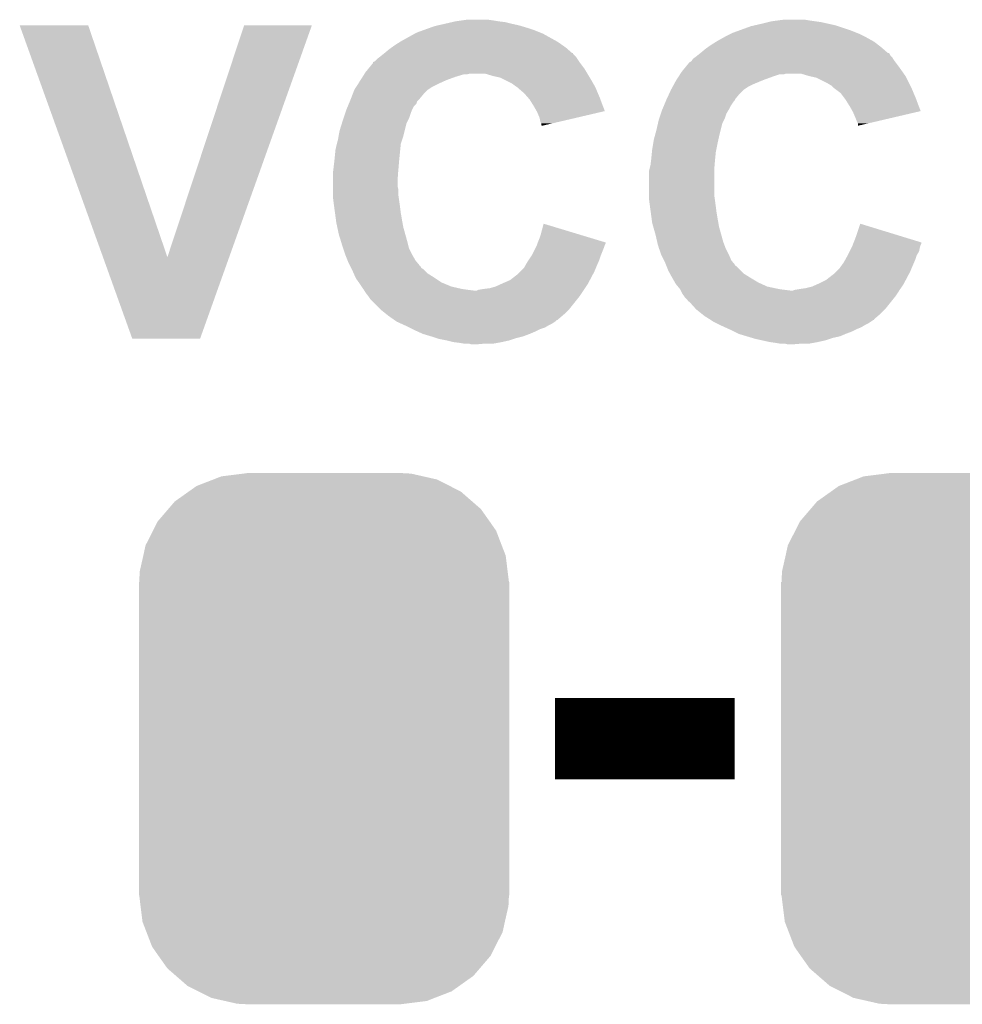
# Model space of a CAD drawing. Extents: x -0.05 to 0.95, y -0.15 to 1.54.
# Tile 6 of 35: x 0.18 to 0.3, y 0.35 to 0.48. Entities that reach past the tile are written whole.
import ezdxf

# ---------------------------------------------------------------- set-up
doc = ezdxf.new("R2010")
doc.units = 0
doc.layers.get('0').update_dxf_attribs({"linetype": 'CONTINUOUS'})
doc.layers.add('STEP_DOWN_13_CLICK_V101_GTO', color=14, linetype='CONTINUOUS')
doc.layers.add('STEP_DOWN_13_CLICK_V101_GTS', color=12, linetype='CONTINUOUS')

# ---------------------------------------------------------------- blocks, each defined once
blk = doc.blocks.new('CUSTOM_72')
for points in [[(-0.01563, 0.03096), (-0.01356, 0.03176), (0.01541, 0.03096), (0.01383, 0.03176)], [(-0.01356, 0.03176), (-0.01259, 0.03214), (0.01383, 0.03176), (0.01215, 0.03214)], [(-0.01259, 0.03214), (-0.00989, 0.03248), (0.01215, 0.03214), (0.01065, 0.03248)], [(-0.00989, 0.03248), (-0.00935, 0.03255), (0.01065, 0.03248), (0.00935, 0.03255)], [(-0.01829, 0.02907), (-0.01657, 0.03029), (0.01814, 0.02907), (0.01674, 0.03029)], [(-0.01657, 0.03029), (-0.01563, 0.03096), (0.01674, 0.03029), (0.01541, 0.03096)], [(-0.01908, 0.02815), (-0.01829, 0.02907), (0.0192, 0.02815), (0.01814, 0.02907)], [(-0.02041, 0.0266), (-0.01908, 0.02815), (0.0203, 0.0266), (0.0192, 0.02815)], [(-0.02097, 0.02548), (-0.02041, 0.0266), (0.02108, 0.02548), (0.0203, 0.0266)], [(-0.02188, 0.02368), (-0.02097, 0.02548), (0.02177, 0.02368), (0.02108, 0.02548)], [(-0.02215, 0.02244), (-0.02188, 0.02368), (0.02225, 0.02244), (0.02177, 0.02368)], [(-0.02259, 0.0205), (-0.02215, 0.02244), (0.02249, 0.0205), (0.02225, 0.02244)], [(-0.02265, 0.0192), (-0.02259, 0.0205), (0.02265, 0.0192), (0.02249, 0.0205)], [(-0.0227, -0.0192), (-0.0227, 0.0192), (0.0227, -0.0192), (0.0227, 0.0192)], [(-0.02249, -0.0205), (-0.02265, -0.0192), (0.02259, -0.0205), (0.02265, -0.0192)], [(-0.02225, -0.02244), (-0.02249, -0.0205), (0.02215, -0.02244), (0.02259, -0.0205)], [(-0.02177, -0.02368), (-0.02225, -0.02244), (0.02188, -0.02368), (0.02215, -0.02244)], [(-0.02108, -0.02548), (-0.02177, -0.02368), (0.02097, -0.02548), (0.02188, -0.02368)], [(-0.0203, -0.0266), (-0.02108, -0.02548), (0.02041, -0.0266), (0.02097, -0.02548)], [(-0.0192, -0.02815), (-0.0203, -0.0266), (0.01908, -0.02815), (0.02041, -0.0266)], [(-0.01814, -0.02907), (-0.0192, -0.02815), (0.01829, -0.02907), (0.01908, -0.02815)], [(-0.01674, -0.03029), (-0.01814, -0.02907), (0.01657, -0.03029), (0.01829, -0.02907)], [(-0.01541, -0.03096), (-0.01674, -0.03029), (0.01563, -0.03096), (0.01657, -0.03029)], [(-0.01383, -0.03176), (-0.01541, -0.03096), (0.01356, -0.03176), (0.01563, -0.03096)], [(-0.01215, -0.03214), (-0.01383, -0.03176), (0.01259, -0.03214), (0.01356, -0.03176)], [(-0.01065, -0.03248), (-0.01215, -0.03214), (0.00989, -0.03248), (0.01259, -0.03214)], [(-0.00935, -0.03255), (-0.01065, -0.03248), (0.00935, -0.03255), (0.00989, -0.03248)]]:
    blk.add_solid(points)

msp = doc.modelspace()

# ---------------------------------------------------------------- linework, layer by layer
at = {"layer": 'STEP_DOWN_13_CLICK_V101_GTO', "const_width": 0.01}
msp.add_lwpolyline([(0.2496, 0.387), (0.2716, 0.387)], dxfattribs=at)
at = {"layer": 'STEP_DOWN_13_CLICK_V101_GTO'}
for points in [[(0.19421, 0.446), (0.184, 0.4744), (0.2021, 0.446), (0.1924, 0.4744)], [(0.184, 0.4744), (0.184, 0.4744), (0.1924, 0.4744), (0.184, 0.4744)], [(0.2021, 0.446), (0.2115, 0.4744), (0.20967, 0.446), (0.2198, 0.4744)], [(0.2115, 0.4744), (0.2115, 0.4744), (0.2198, 0.4744), (0.2115, 0.4744)], [(0.23425, 0.4741), (0.2348, 0.4743), (0.2462, 0.4741), (0.24553, 0.4743)], [(0.2348, 0.4743), (0.23523, 0.4744), (0.24553, 0.4743), (0.2452, 0.4744)], [(0.23523, 0.4744), (0.2361, 0.4746), (0.2452, 0.4744), (0.2443, 0.4746)], [(0.2361, 0.4746), (0.23697, 0.4748), (0.2443, 0.4746), (0.2435, 0.4748)], [(0.23697, 0.4748), (0.2374, 0.4749), (0.2435, 0.4748), (0.2427, 0.4749)], [(0.2374, 0.4749), (0.2381, 0.475), (0.2427, 0.4749), (0.2421, 0.475)], [(0.2381, 0.475), (0.2388, 0.4751), (0.2421, 0.475), (0.2414, 0.4751)], [(0.27222, 0.4738), (0.2736, 0.4743), (0.2858, 0.4738), (0.2843, 0.4743)], [(0.2736, 0.4743), (0.27403, 0.4744), (0.2843, 0.4743), (0.284, 0.4744)], [(0.27403, 0.4744), (0.2749, 0.4746), (0.284, 0.4744), (0.2831, 0.4746)], [(0.2749, 0.4746), (0.2757, 0.4748), (0.2831, 0.4746), (0.2822, 0.4748)], [(0.2757, 0.4748), (0.2761, 0.4749), (0.2822, 0.4748), (0.2815, 0.4749)], [(0.2761, 0.4749), (0.27685, 0.475), (0.2815, 0.4749), (0.2808, 0.475)], [(0.27685, 0.475), (0.2776, 0.4751), (0.2808, 0.475), (0.2802, 0.4751)], [(0.2308, 0.4725), (0.23242, 0.4734), (0.24972, 0.4725), (0.2481, 0.4734)], [(0.23242, 0.4734), (0.2326, 0.4735), (0.2481, 0.4734), (0.24785, 0.4735)], [(0.2326, 0.4735), (0.23342, 0.4738), (0.24785, 0.4735), (0.2471, 0.4738)], [(0.23342, 0.4738), (0.23425, 0.4741), (0.2471, 0.4738), (0.2462, 0.4741)], [(0.27022, 0.4729), (0.2704, 0.473), (0.2878, 0.4729), (0.2876, 0.473)], [(0.2704, 0.473), (0.2712, 0.4734), (0.2876, 0.473), (0.2868, 0.4734)], [(0.2712, 0.4734), (0.2714, 0.4735), (0.2868, 0.4734), (0.28655, 0.4735)], [(0.2714, 0.4735), (0.27222, 0.4738), (0.28655, 0.4735), (0.2858, 0.4738)], [(0.22958, 0.4717), (0.23, 0.472), (0.2509, 0.4717), (0.25047, 0.472)], [(0.23, 0.472), (0.23064, 0.4724), (0.25047, 0.472), (0.2499, 0.4724)], [(0.23064, 0.4724), (0.2308, 0.4725), (0.2499, 0.4724), (0.24972, 0.4725)], [(0.26828, 0.4717), (0.2687, 0.472), (0.2896, 0.4717), (0.28921, 0.472)], [(0.2687, 0.472), (0.26934, 0.4724), (0.28921, 0.472), (0.2887, 0.4724)], [(0.26934, 0.4724), (0.2695, 0.4725), (0.2887, 0.4724), (0.28852, 0.4725)], [(0.2695, 0.4725), (0.27022, 0.4729), (0.28852, 0.4725), (0.2878, 0.4729)], [(0.22807, 0.4705), (0.2282, 0.4706), (0.2522, 0.4705), (0.2521, 0.4706)], [(0.2282, 0.4706), (0.22857, 0.4709), (0.2521, 0.4706), (0.2518, 0.4709)], [(0.22857, 0.4709), (0.2287, 0.471), (0.2518, 0.4709), (0.2518, 0.471)], [(0.2287, 0.471), (0.2293, 0.4715), (0.2517, 0.471), (0.25113, 0.4715)], [(0.2287, 0.471), (0.2287, 0.471), (0.2518, 0.471), (0.2517, 0.471)], [(0.2293, 0.4715), (0.22958, 0.4717), (0.25113, 0.4715), (0.2509, 0.4717)], [(0.26677, 0.4705), (0.2669, 0.4706), (0.2909, 0.4705), (0.2908, 0.4706)], [(0.2669, 0.4706), (0.26703, 0.4707), (0.2908, 0.4706), (0.2907, 0.4707)], [(0.26703, 0.4707), (0.26727, 0.4709), (0.2907, 0.4707), (0.2906, 0.4709)], [(0.26727, 0.4709), (0.2674, 0.471), (0.2906, 0.4709), (0.2905, 0.471)], [(0.2674, 0.471), (0.268, 0.4715), (0.2904, 0.471), (0.28983, 0.4715)], [(0.2674, 0.471), (0.2674, 0.471), (0.2905, 0.471), (0.2904, 0.471)], [(0.268, 0.4715), (0.26828, 0.4717), (0.28983, 0.4715), (0.2896, 0.4717)], [(0.22673, 0.4691), (0.2273, 0.4698), (0.2532, 0.4691), (0.25267, 0.4698)], [(0.2273, 0.4699), (0.2275, 0.47), (0.2526, 0.4699), (0.25253, 0.47)], [(0.2273, 0.4698), (0.2273, 0.4699), (0.25267, 0.4698), (0.2526, 0.4699)], [(0.2275, 0.47), (0.2278, 0.4703), (0.25253, 0.47), (0.25233, 0.4703)], [(0.2278, 0.4703), (0.22807, 0.4705), (0.25233, 0.4703), (0.2522, 0.4705)], [(0.26543, 0.4691), (0.266, 0.4698), (0.2919, 0.4691), (0.29138, 0.4698)], [(0.266, 0.4698), (0.2661, 0.4699), (0.29138, 0.4698), (0.2913, 0.4699)], [(0.2661, 0.4699), (0.2663, 0.47), (0.2913, 0.4699), (0.29123, 0.47)], [(0.2663, 0.47), (0.2665, 0.4703), (0.29123, 0.47), (0.29103, 0.4703)], [(0.2665, 0.4703), (0.26677, 0.4705), (0.29103, 0.4703), (0.2909, 0.4705)], [(0.22602, 0.4681), (0.22621, 0.4684), (0.2374, 0.4681), (0.2384, 0.4684)], [(0.22621, 0.4684), (0.22627, 0.4685), (0.2388, 0.4684), (0.2392, 0.4685)], [(0.22627, 0.4685), (0.2264, 0.4687), (0.25356, 0.4685), (0.25344, 0.4687)], [(0.2264, 0.4687), (0.22673, 0.4691), (0.25344, 0.4687), (0.2532, 0.4691)], [(0.242, 0.4682), (0.241, 0.4685), (0.25374, 0.4682), (0.25356, 0.4685)], [(0.24245, 0.4681), (0.242, 0.4682), (0.2538, 0.4681), (0.25374, 0.4682)], [(0.26472, 0.4681), (0.26491, 0.4684), (0.2762, 0.4681), (0.2771, 0.4684)], [(0.26491, 0.4684), (0.26497, 0.4685), (0.2776, 0.4684), (0.2779, 0.4685)], [(0.26491, 0.4684), (0.26491, 0.4684), (0.2771, 0.4684), (0.2776, 0.4684)], [(0.26497, 0.4685), (0.2651, 0.4687), (0.29232, 0.4685), (0.29218, 0.4687)], [(0.26497, 0.4685), (0.26497, 0.4685), (0.2779, 0.4685), (0.2797, 0.4685)], [(0.2651, 0.4687), (0.26543, 0.4691), (0.29218, 0.4687), (0.2919, 0.4691)], [(0.2807, 0.4682), (0.2797, 0.4685), (0.29253, 0.4682), (0.29232, 0.4685)], [(0.28115, 0.4681), (0.2807, 0.4682), (0.2926, 0.4681), (0.29253, 0.4682)], [(0.22525, 0.4669), (0.22545, 0.4672), (0.2346, 0.4669), (0.2352, 0.4672)], [(0.22545, 0.4672), (0.22576, 0.4677), (0.2352, 0.4672), (0.2363, 0.4677)], [(0.22576, 0.4677), (0.22602, 0.4681), (0.2363, 0.4677), (0.2374, 0.4681)], [(0.2429, 0.468), (0.24245, 0.4681), (0.25386, 0.468), (0.2538, 0.4681)], [(0.2443, 0.4673), (0.2429, 0.468), (0.25427, 0.4673), (0.25386, 0.468)], [(0.2447, 0.467), (0.2443, 0.4673), (0.25444, 0.467), (0.25427, 0.4673)], [(0.24485, 0.4669), (0.2447, 0.467), (0.2545, 0.4669), (0.25444, 0.467)], [(0.26402, 0.4669), (0.26418, 0.4672), (0.2733, 0.4669), (0.2739, 0.4672)], [(0.26418, 0.4672), (0.2644, 0.4676), (0.2739, 0.4672), (0.27486, 0.4676)], [(0.2644, 0.4676), (0.26446, 0.4677), (0.27486, 0.4676), (0.2751, 0.4677)], [(0.26446, 0.4677), (0.26472, 0.4681), (0.2751, 0.4677), (0.2762, 0.4681)], [(0.2816, 0.468), (0.28115, 0.4681), (0.29265, 0.468), (0.2926, 0.4681)], [(0.283, 0.4673), (0.2816, 0.468), (0.293, 0.4673), (0.29265, 0.468)], [(0.2835, 0.467), (0.283, 0.4673), (0.29315, 0.467), (0.293, 0.4673)], [(0.2836, 0.4669), (0.2835, 0.467), (0.2932, 0.4669), (0.29315, 0.467)], [(0.22458, 0.4654), (0.22481, 0.466), (0.233, 0.4654), (0.2335, 0.466)], [(0.22481, 0.466), (0.225, 0.4665), (0.2335, 0.466), (0.234, 0.4665)], [(0.225, 0.4665), (0.22525, 0.4669), (0.234, 0.4665), (0.2346, 0.4669)], [(0.245, 0.4668), (0.24485, 0.4669), (0.25454, 0.4668), (0.2545, 0.4669)], [(0.2451, 0.4667), (0.245, 0.4668), (0.25459, 0.4667), (0.25454, 0.4668)], [(0.2458, 0.4661), (0.2451, 0.4667), (0.25484, 0.4661), (0.25459, 0.4667)], [(0.24633, 0.4655), (0.2458, 0.4661), (0.2551, 0.4655), (0.25484, 0.4661)], [(0.26329, 0.4654), (0.26357, 0.466), (0.2717, 0.4654), (0.2722, 0.466)], [(0.26357, 0.466), (0.2638, 0.4665), (0.2722, 0.466), (0.2727, 0.4665)], [(0.2638, 0.4665), (0.26402, 0.4669), (0.2727, 0.4665), (0.2733, 0.4669)], [(0.2838, 0.4667), (0.2836, 0.4669), (0.29329, 0.4667), (0.2932, 0.4669)], [(0.2846, 0.4661), (0.2838, 0.4667), (0.29354, 0.4661), (0.29329, 0.4667)], [(0.28505, 0.4655), (0.2846, 0.4661), (0.2938, 0.4655), (0.29354, 0.4661)], [(0.22421, 0.4645), (0.22433, 0.4648), (0.2323, 0.4645), (0.2326, 0.4648)], [(0.22433, 0.4648), (0.22446, 0.4651), (0.2326, 0.4648), (0.2327, 0.4651)], [(0.22446, 0.4651), (0.2245, 0.4652), (0.2327, 0.4651), (0.2328, 0.4652)], [(0.2245, 0.4652), (0.22458, 0.4654), (0.2328, 0.4652), (0.233, 0.4654)], [(0.2465, 0.4653), (0.24633, 0.4655), (0.25517, 0.4653), (0.2551, 0.4655)], [(0.247, 0.4645), (0.2465, 0.4653), (0.25547, 0.4645), (0.25517, 0.4653)], [(0.26291, 0.4645), (0.26316, 0.4651), (0.2711, 0.4645), (0.2715, 0.4651)], [(0.26316, 0.4651), (0.2632, 0.4652), (0.2715, 0.4651), (0.2716, 0.4652)], [(0.2632, 0.4652), (0.26329, 0.4654), (0.2716, 0.4652), (0.2717, 0.4654)], [(0.2852, 0.4653), (0.28505, 0.4655), (0.29387, 0.4653), (0.2938, 0.4655)], [(0.2857, 0.4645), (0.2852, 0.4653), (0.29417, 0.4645), (0.29387, 0.4653)], [(0.22367, 0.463), (0.22387, 0.4636), (0.2317, 0.463), (0.2319, 0.4636)], [(0.22387, 0.4636), (0.224, 0.464), (0.2319, 0.4636), (0.23206, 0.464)], [(0.224, 0.464), (0.22404, 0.4641), (0.23206, 0.464), (0.2321, 0.4641)], [(0.22404, 0.4641), (0.22421, 0.4645), (0.2321, 0.4641), (0.2323, 0.4645)], [(0.24734, 0.4639), (0.247, 0.4645), (0.2557, 0.4639), (0.25547, 0.4645)], [(0.2474, 0.4638), (0.24734, 0.4639), (0.25527, 0.4638), (0.2557, 0.4639)], [(0.2477, 0.4631), (0.2474, 0.4638), (0.25228, 0.4631), (0.25527, 0.4638)], [(0.26237, 0.463), (0.26257, 0.4636), (0.2704, 0.463), (0.2706, 0.4636)], [(0.26257, 0.4636), (0.2627, 0.464), (0.2706, 0.4636), (0.27084, 0.464)], [(0.2627, 0.464), (0.26274, 0.4641), (0.27084, 0.464), (0.2709, 0.4641)], [(0.26274, 0.4641), (0.26291, 0.4645), (0.2709, 0.4641), (0.2711, 0.4645)], [(0.28604, 0.4639), (0.2857, 0.4645), (0.2944, 0.4639), (0.29417, 0.4645)], [(0.2861, 0.4638), (0.28604, 0.4639), (0.29397, 0.4638), (0.2944, 0.4639)], [(0.2864, 0.4631), (0.2861, 0.4638), (0.29098, 0.4631), (0.29397, 0.4638)], [(0.2232, 0.4615), (0.22348, 0.4624), (0.23117, 0.4615), (0.2314, 0.4624)], [(0.22348, 0.4624), (0.2236, 0.4628), (0.2314, 0.4624), (0.2316, 0.4628)], [(0.2236, 0.4628), (0.22367, 0.463), (0.2316, 0.4628), (0.2317, 0.463)], [(0.2478, 0.4626), (0.2477, 0.4631), (0.25014, 0.4626), (0.25228, 0.4631)], [(0.2479, 0.4624), (0.2478, 0.4626), (0.24928, 0.4624), (0.25014, 0.4626)], [(0.2479, 0.4622), (0.2479, 0.4624), (0.24843, 0.4622), (0.24928, 0.4624)], [(0.248, 0.4621), (0.2479, 0.4622), (0.248, 0.4621), (0.24843, 0.4622)], [(0.262, 0.4615), (0.26221, 0.4624), (0.26987, 0.4615), (0.2701, 0.4624)], [(0.26221, 0.4624), (0.2623, 0.4628), (0.2701, 0.4624), (0.2703, 0.4628)], [(0.2623, 0.4628), (0.26237, 0.463), (0.2703, 0.4628), (0.2704, 0.463)], [(0.2866, 0.4626), (0.2864, 0.4631), (0.28884, 0.4626), (0.29098, 0.4631)], [(0.2867, 0.4624), (0.2866, 0.4626), (0.28798, 0.4624), (0.28884, 0.4626)], [(0.2867, 0.4621), (0.2867, 0.4624), (0.2867, 0.4621), (0.28798, 0.4624)], [(0.22307, 0.4608), (0.2232, 0.4615), (0.231, 0.4608), (0.23117, 0.4615)], [(0.26181, 0.4608), (0.262, 0.4615), (0.2697, 0.4608), (0.26987, 0.4615)], [(0.2227, 0.4592), (0.22287, 0.4599), (0.23063, 0.4592), (0.2307, 0.4599)], [(0.22287, 0.4599), (0.223, 0.4604), (0.2307, 0.4599), (0.23087, 0.4604)], [(0.223, 0.4604), (0.22307, 0.4608), (0.23087, 0.4604), (0.231, 0.4608)], [(0.2615, 0.4592), (0.26162, 0.4599), (0.26936, 0.4592), (0.2695, 0.4599)], [(0.26162, 0.4599), (0.2617, 0.4604), (0.2695, 0.4599), (0.26961, 0.4604)], [(0.2617, 0.4604), (0.26181, 0.4608), (0.26961, 0.4604), (0.2697, 0.4608)], [(0.2226, 0.4582), (0.2227, 0.4592), (0.23053, 0.4582), (0.23063, 0.4592)], [(0.2614, 0.4582), (0.26147, 0.4589), (0.26923, 0.4582), (0.2693, 0.4589)], [(0.26147, 0.4589), (0.2615, 0.4592), (0.2693, 0.4589), (0.26936, 0.4592)], [(0.22243, 0.4567), (0.2225, 0.4573), (0.2304, 0.4567), (0.23045, 0.4573)], [(0.2225, 0.4573), (0.22257, 0.4579), (0.23045, 0.4573), (0.2305, 0.4579)], [(0.22257, 0.4579), (0.2226, 0.4582), (0.2305, 0.4579), (0.23053, 0.4582)], [(0.26115, 0.4567), (0.2613, 0.4573), (0.2691, 0.4567), (0.26915, 0.4573)], [(0.2613, 0.4573), (0.26137, 0.4579), (0.26915, 0.4573), (0.2692, 0.4579)], [(0.26137, 0.4579), (0.2614, 0.4582), (0.2692, 0.4579), (0.26923, 0.4582)], [(0.2224, 0.4565), (0.22243, 0.4567), (0.23038, 0.4565), (0.2304, 0.4567)], [(0.2224, 0.4554), (0.2224, 0.4565), (0.2303, 0.4554), (0.23038, 0.4565)], [(0.2611, 0.4565), (0.26115, 0.4567), (0.2691, 0.4565), (0.2691, 0.4567)], [(0.2611, 0.4536), (0.2611, 0.4565), (0.2691, 0.4536), (0.2691, 0.4565)], [(0.2224, 0.4547), (0.2224, 0.4554), (0.2303, 0.4547), (0.2303, 0.4554)], [(0.2224, 0.4543), (0.2224, 0.4547), (0.2304, 0.4543), (0.2303, 0.4547)], [(0.2224, 0.4536), (0.2224, 0.4543), (0.2304, 0.4536), (0.2304, 0.4543)], [(0.2224, 0.4532), (0.2224, 0.4536), (0.23046, 0.4532), (0.2304, 0.4536)], [(0.22253, 0.4522), (0.2224, 0.4532), (0.2306, 0.4522), (0.23046, 0.4532)], [(0.2611, 0.4532), (0.2611, 0.4536), (0.26916, 0.4532), (0.2691, 0.4536)], [(0.26123, 0.4522), (0.2611, 0.4532), (0.2693, 0.4522), (0.26916, 0.4532)], [(0.22264, 0.4514), (0.22253, 0.4522), (0.2307, 0.4514), (0.2306, 0.4522)], [(0.2228, 0.4502), (0.22264, 0.4514), (0.23091, 0.4502), (0.2307, 0.4514)], [(0.26134, 0.4514), (0.26123, 0.4522), (0.2694, 0.4514), (0.2693, 0.4522)], [(0.2615, 0.4502), (0.26134, 0.4514), (0.26961, 0.4502), (0.2694, 0.4514)], [(0.22291, 0.4497), (0.2228, 0.4502), (0.231, 0.4497), (0.23091, 0.4502)], [(0.2478, 0.4486), (0.2482, 0.4501), (0.25316, 0.4486), (0.2482, 0.4501)], [(0.26164, 0.4497), (0.2615, 0.4502), (0.2697, 0.4497), (0.26961, 0.4502)], [(0.2865, 0.4486), (0.287, 0.4501), (0.29189, 0.4486), (0.287, 0.4501)], [(0.2231, 0.4488), (0.22291, 0.4497), (0.23125, 0.4488), (0.231, 0.4497)], [(0.2619, 0.4488), (0.26164, 0.4497), (0.26995, 0.4488), (0.2697, 0.4497)], [(0.22338, 0.4479), (0.2231, 0.4488), (0.2315, 0.4479), (0.23125, 0.4488)], [(0.2235, 0.4475), (0.22338, 0.4479), (0.2316, 0.4475), (0.2315, 0.4479)], [(0.24738, 0.4475), (0.24745, 0.4477), (0.2557, 0.4475), (0.2558, 0.4477)], [(0.24745, 0.4477), (0.24749, 0.4478), (0.2558, 0.4477), (0.2558, 0.4478)], [(0.24749, 0.4478), (0.2478, 0.4486), (0.2558, 0.4478), (0.25316, 0.4486)], [(0.26211, 0.4479), (0.2619, 0.4488), (0.2702, 0.4479), (0.26995, 0.4488)], [(0.2622, 0.4475), (0.26211, 0.4479), (0.27035, 0.4475), (0.2702, 0.4479)], [(0.28608, 0.4475), (0.28615, 0.4477), (0.2944, 0.4475), (0.2945, 0.4477)], [(0.28615, 0.4477), (0.28619, 0.4478), (0.2945, 0.4477), (0.2945, 0.4478)], [(0.28619, 0.4478), (0.2865, 0.4486), (0.2945, 0.4478), (0.29189, 0.4486)], [(0.22363, 0.4471), (0.2235, 0.4475), (0.2317, 0.4471), (0.2316, 0.4475)], [(0.2239, 0.4463), (0.22363, 0.4471), (0.2321, 0.4463), (0.2317, 0.4471)], [(0.2468, 0.4463), (0.24725, 0.4472), (0.25524, 0.4463), (0.2556, 0.4472)], [(0.24725, 0.4472), (0.2473, 0.4473), (0.2556, 0.4472), (0.25563, 0.4473)], [(0.2473, 0.4473), (0.24738, 0.4475), (0.25563, 0.4473), (0.2557, 0.4475)], [(0.26233, 0.4471), (0.2622, 0.4475), (0.2705, 0.4471), (0.27035, 0.4475)], [(0.2626, 0.4463), (0.26233, 0.4471), (0.2709, 0.4463), (0.2705, 0.4471)], [(0.2855, 0.4463), (0.2857, 0.4467), (0.29396, 0.4463), (0.2942, 0.4467)], [(0.2857, 0.4467), (0.28595, 0.4472), (0.2942, 0.4467), (0.2943, 0.4472)], [(0.28595, 0.4472), (0.286, 0.4473), (0.2943, 0.4472), (0.29433, 0.4473)], [(0.286, 0.4473), (0.28608, 0.4475), (0.29433, 0.4473), (0.2944, 0.4475)], [(0.1978, 0.436), (0.19421, 0.446), (0.2061, 0.436), (0.20967, 0.446)], [(0.22418, 0.4456), (0.2239, 0.4463), (0.2325, 0.4456), (0.2321, 0.4463)], [(0.2243, 0.4453), (0.22418, 0.4456), (0.23275, 0.4453), (0.2325, 0.4456)], [(0.22445, 0.445), (0.2243, 0.4453), (0.233, 0.445), (0.23275, 0.4453)], [(0.2458, 0.4447), (0.2462, 0.4454), (0.25461, 0.4447), (0.25491, 0.4454)], [(0.2462, 0.4454), (0.24633, 0.4456), (0.25491, 0.4454), (0.255, 0.4456)], [(0.24633, 0.4456), (0.24673, 0.4462), (0.255, 0.4456), (0.2552, 0.4462)], [(0.24673, 0.4462), (0.2468, 0.4463), (0.2552, 0.4462), (0.25524, 0.4463)], [(0.26295, 0.4456), (0.2626, 0.4463), (0.2712, 0.4456), (0.2709, 0.4463)], [(0.2631, 0.4453), (0.26295, 0.4456), (0.27145, 0.4453), (0.2712, 0.4456)], [(0.26322, 0.445), (0.2631, 0.4453), (0.2717, 0.445), (0.27145, 0.4453)], [(0.2845, 0.4447), (0.285, 0.4454), (0.29331, 0.4447), (0.29361, 0.4454)], [(0.285, 0.4454), (0.28511, 0.4456), (0.29361, 0.4454), (0.2937, 0.4456)], [(0.28511, 0.4456), (0.28544, 0.4462), (0.2937, 0.4456), (0.2939, 0.4462)], [(0.28544, 0.4462), (0.2855, 0.4463), (0.2939, 0.4462), (0.29396, 0.4463)], [(0.2245, 0.4449), (0.22445, 0.445), (0.233, 0.4449), (0.233, 0.445)], [(0.2246, 0.4447), (0.2245, 0.4449), (0.2332, 0.4447), (0.2331, 0.4449)], [(0.2245, 0.4449), (0.2245, 0.4449), (0.2331, 0.4449), (0.233, 0.4449)], [(0.2247, 0.4445), (0.2246, 0.4447), (0.2335, 0.4445), (0.2332, 0.4447)], [(0.2248, 0.4443), (0.2247, 0.4445), (0.2337, 0.4443), (0.2335, 0.4445)], [(0.22493, 0.444), (0.2248, 0.4443), (0.234, 0.444), (0.2337, 0.4443)], [(0.22516, 0.4435), (0.22493, 0.444), (0.2348, 0.4435), (0.234, 0.444)], [(0.245, 0.4439), (0.2453, 0.4442), (0.25424, 0.4439), (0.2544, 0.4442)], [(0.2453, 0.4442), (0.2458, 0.4447), (0.2544, 0.4442), (0.25461, 0.4447)], [(0.26326, 0.4449), (0.26322, 0.445), (0.2717, 0.4449), (0.2717, 0.445)], [(0.2635, 0.4443), (0.26326, 0.4449), (0.2724, 0.4443), (0.2718, 0.4449)], [(0.26326, 0.4449), (0.26326, 0.4449), (0.2718, 0.4449), (0.2717, 0.4449)], [(0.26367, 0.444), (0.2635, 0.4443), (0.2727, 0.444), (0.2724, 0.4443)], [(0.26394, 0.4435), (0.26367, 0.444), (0.2735, 0.4435), (0.2727, 0.444)], [(0.2837, 0.4439), (0.284, 0.4442), (0.29294, 0.4439), (0.2931, 0.4442)], [(0.284, 0.4442), (0.2845, 0.4447), (0.2931, 0.4442), (0.29331, 0.4447)], [(0.2252, 0.4434), (0.22516, 0.4435), (0.23495, 0.4434), (0.2348, 0.4435)], [(0.22556, 0.4429), (0.2252, 0.4434), (0.2357, 0.4429), (0.23495, 0.4434)], [(0.2257, 0.4427), (0.22556, 0.4429), (0.23618, 0.4427), (0.2357, 0.4429)], [(0.24297, 0.4427), (0.2441, 0.4432), (0.2536, 0.4427), (0.25387, 0.4432)], [(0.2441, 0.4432), (0.245, 0.4439), (0.25387, 0.4432), (0.25424, 0.4439)], [(0.264, 0.4434), (0.26394, 0.4435), (0.27367, 0.4434), (0.2735, 0.4435)], [(0.26429, 0.4429), (0.264, 0.4434), (0.2745, 0.4429), (0.27367, 0.4434)], [(0.2644, 0.4427), (0.26429, 0.4429), (0.27494, 0.4427), (0.2745, 0.4429)], [(0.28177, 0.4427), (0.282, 0.4428), (0.2923, 0.4427), (0.29235, 0.4428)], [(0.282, 0.4428), (0.2828, 0.4432), (0.29235, 0.4428), (0.29257, 0.4432)], [(0.2828, 0.4432), (0.2837, 0.4439), (0.29257, 0.4432), (0.29294, 0.4439)], [(0.2259, 0.4424), (0.2257, 0.4427), (0.2369, 0.4424), (0.23618, 0.4427)], [(0.2261, 0.4421), (0.2259, 0.4424), (0.2382, 0.4421), (0.2369, 0.4424)], [(0.22617, 0.442), (0.2261, 0.4421), (0.2389, 0.442), (0.2382, 0.4421)], [(0.22623, 0.4419), (0.22617, 0.442), (0.2397, 0.4419), (0.2389, 0.442)], [(0.2265, 0.4415), (0.22623, 0.4419), (0.2528, 0.4415), (0.25307, 0.4419)], [(0.24, 0.4419), (0.2402, 0.442), (0.25307, 0.4419), (0.25313, 0.442)], [(0.2402, 0.442), (0.2408, 0.4421), (0.25313, 0.442), (0.2532, 0.4421)], [(0.2408, 0.4421), (0.2416, 0.4422), (0.2532, 0.4421), (0.25327, 0.4422)], [(0.2416, 0.4422), (0.2423, 0.4424), (0.25327, 0.4422), (0.2534, 0.4424)], [(0.2423, 0.4424), (0.24297, 0.4427), (0.2534, 0.4424), (0.2536, 0.4427)], [(0.26465, 0.4424), (0.2644, 0.4427), (0.2756, 0.4424), (0.27494, 0.4427)], [(0.2649, 0.4421), (0.26465, 0.4424), (0.277, 0.4421), (0.2756, 0.4424)], [(0.26495, 0.442), (0.2649, 0.4421), (0.2777, 0.442), (0.277, 0.4421)], [(0.265, 0.4419), (0.26495, 0.442), (0.2785, 0.4419), (0.2777, 0.442)], [(0.2652, 0.4415), (0.265, 0.4419), (0.2915, 0.4415), (0.29177, 0.4419)], [(0.2787, 0.4419), (0.279, 0.442), (0.29177, 0.4419), (0.29183, 0.442)], [(0.279, 0.442), (0.2796, 0.4421), (0.29183, 0.442), (0.2919, 0.4421)], [(0.2796, 0.4421), (0.2803, 0.4422), (0.2919, 0.4421), (0.29197, 0.4422)], [(0.2803, 0.4422), (0.2811, 0.4424), (0.29197, 0.4422), (0.2921, 0.4424)], [(0.2811, 0.4424), (0.28177, 0.4427), (0.2921, 0.4424), (0.2923, 0.4427)], [(0.22673, 0.4412), (0.2265, 0.4415), (0.2526, 0.4412), (0.2528, 0.4415)], [(0.2268, 0.4411), (0.22673, 0.4412), (0.25252, 0.4411), (0.2526, 0.4412)], [(0.227, 0.4408), (0.2268, 0.4411), (0.25228, 0.4408), (0.25252, 0.4411)], [(0.2281, 0.4397), (0.227, 0.4408), (0.2514, 0.4397), (0.25228, 0.4408)], [(0.26543, 0.4412), (0.2652, 0.4415), (0.2913, 0.4412), (0.2915, 0.4415)], [(0.2655, 0.4411), (0.26543, 0.4412), (0.29122, 0.4411), (0.2913, 0.4412)], [(0.2658, 0.4408), (0.2655, 0.4411), (0.29098, 0.4408), (0.29122, 0.4411)], [(0.2659, 0.4406), (0.2658, 0.4408), (0.29082, 0.4406), (0.29098, 0.4408)], [(0.26681, 0.4397), (0.266, 0.4406), (0.2901, 0.4397), (0.29082, 0.4406)], [(0.2282, 0.4396), (0.2281, 0.4397), (0.2513, 0.4396), (0.2514, 0.4397)], [(0.22895, 0.439), (0.2282, 0.4396), (0.2507, 0.439), (0.2513, 0.4396)], [(0.2669, 0.4396), (0.26681, 0.4397), (0.29, 0.4396), (0.2901, 0.4397)], [(0.26765, 0.439), (0.2669, 0.4396), (0.2894, 0.439), (0.29, 0.4396)], [(0.2292, 0.4388), (0.22895, 0.439), (0.25047, 0.4388), (0.2507, 0.439)], [(0.22977, 0.4384), (0.2292, 0.4388), (0.25, 0.4384), (0.25047, 0.4388)], [(0.22991, 0.4383), (0.22977, 0.4384), (0.2499, 0.4383), (0.25, 0.4384)], [(0.2302, 0.4381), (0.22991, 0.4383), (0.2496, 0.4381), (0.2498, 0.4383)], [(0.22991, 0.4383), (0.22991, 0.4383), (0.2498, 0.4383), (0.2499, 0.4383)], [(0.23064, 0.4379), (0.2302, 0.4381), (0.2493, 0.4379), (0.2496, 0.4381)], [(0.2679, 0.4388), (0.26765, 0.439), (0.28917, 0.4388), (0.2894, 0.439)], [(0.26853, 0.4384), (0.2679, 0.4388), (0.2887, 0.4384), (0.28917, 0.4388)], [(0.26869, 0.4383), (0.26853, 0.4384), (0.2887, 0.4383), (0.2887, 0.4384)], [(0.269, 0.4381), (0.26869, 0.4383), (0.2883, 0.4381), (0.2886, 0.4383)], [(0.26869, 0.4383), (0.26869, 0.4383), (0.2886, 0.4383), (0.2887, 0.4383)], [(0.2694, 0.4379), (0.269, 0.4381), (0.288, 0.4379), (0.2883, 0.4381)], [(0.23108, 0.4377), (0.23064, 0.4379), (0.2489, 0.4377), (0.2493, 0.4379)], [(0.2313, 0.4376), (0.23108, 0.4377), (0.24873, 0.4376), (0.2489, 0.4377)], [(0.2317, 0.4374), (0.2313, 0.4376), (0.2484, 0.4374), (0.24873, 0.4376)], [(0.2321, 0.4372), (0.2317, 0.4374), (0.2478, 0.4372), (0.2484, 0.4374)], [(0.2323, 0.4371), (0.2321, 0.4372), (0.2476, 0.4371), (0.2478, 0.4372)], [(0.23274, 0.4369), (0.2323, 0.4371), (0.2472, 0.4369), (0.2476, 0.4371)], [(0.2334, 0.4366), (0.23274, 0.4369), (0.2465, 0.4366), (0.2472, 0.4369)], [(0.2698, 0.4377), (0.2694, 0.4379), (0.2876, 0.4377), (0.288, 0.4379)], [(0.27, 0.4376), (0.2698, 0.4377), (0.28743, 0.4376), (0.2876, 0.4377)], [(0.27044, 0.4374), (0.27, 0.4376), (0.2871, 0.4374), (0.28743, 0.4376)], [(0.27088, 0.4372), (0.27044, 0.4374), (0.2866, 0.4372), (0.2871, 0.4374)], [(0.2711, 0.4371), (0.27088, 0.4372), (0.2864, 0.4371), (0.2866, 0.4372)], [(0.2715, 0.4369), (0.2711, 0.4371), (0.286, 0.4369), (0.2864, 0.4371)], [(0.2721, 0.4366), (0.2715, 0.4369), (0.2852, 0.4366), (0.286, 0.4369)], [(0.2344, 0.4363), (0.2334, 0.4366), (0.2457, 0.4363), (0.2465, 0.4366)], [(0.235, 0.4361), (0.2344, 0.4363), (0.2449, 0.4361), (0.2457, 0.4363)], [(0.2353, 0.436), (0.235, 0.4361), (0.2446, 0.436), (0.2449, 0.4361)], [(0.2363, 0.4358), (0.2353, 0.436), (0.244, 0.4358), (0.2446, 0.436)], [(0.2371, 0.4356), (0.2363, 0.4358), (0.2431, 0.4356), (0.244, 0.4358)], [(0.2379, 0.4355), (0.2371, 0.4356), (0.24255, 0.4355), (0.2431, 0.4356)], [(0.2731, 0.4363), (0.2721, 0.4366), (0.2845, 0.4363), (0.2852, 0.4366)], [(0.27377, 0.4361), (0.2731, 0.4363), (0.2836, 0.4361), (0.2845, 0.4363)], [(0.2741, 0.436), (0.27377, 0.4361), (0.2833, 0.436), (0.2836, 0.4361)], [(0.275, 0.4358), (0.2741, 0.436), (0.2827, 0.4358), (0.2833, 0.436)], [(0.2759, 0.4356), (0.275, 0.4358), (0.2818, 0.4356), (0.2827, 0.4358)], [(0.2766, 0.4355), (0.2759, 0.4356), (0.28125, 0.4355), (0.2818, 0.4356)], [(0.2385, 0.4354), (0.2379, 0.4355), (0.242, 0.4354), (0.24255, 0.4355)], [(0.2394, 0.4353), (0.2391, 0.4354), (0.2398, 0.4353), (0.2409, 0.4354)], [(0.2772, 0.4354), (0.2766, 0.4355), (0.2807, 0.4354), (0.28125, 0.4355)], [(0.2782, 0.4353), (0.2778, 0.4354), (0.2785, 0.4353), (0.2797, 0.4354)]]:
    msp.add_solid(points, dxfattribs=at)

# ---------------------------------------------------------------- block references
at = {"layer": 'STEP_DOWN_13_CLICK_V101_GTS'}
for p in [(0.2213, 0.387), (0.3, 0.387)]:
    msp.add_blockref('CUSTOM_72', p, dxfattribs=at)

doc.saveas('drawing.dxf')
